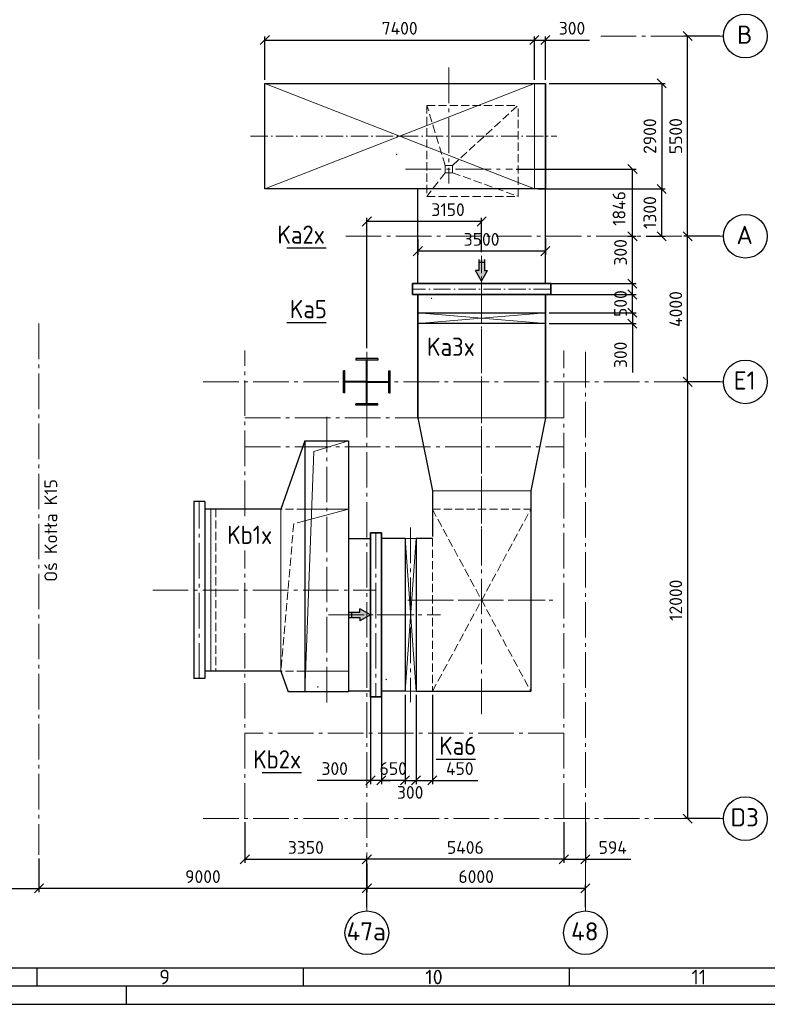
# Model space of a CAD drawing. Header units: millimetres. Extents: x 0 to 129400, y 0 to 84100.
# Tile 5 of 29: x 58968 to 79489, y 0 to 27049. Entities that reach past the tile are written whole.
import ezdxf
from ezdxf.enums import TextEntityAlignment as Align

# ---------------------------------------------------------------- set-up
doc = ezdxf.new("R2010")
doc.units = ezdxf.units.MM
doc.header["$LTSCALE"] = 100
for name, pattern in [('gen3a', [3.125, 2.25, -0.875]), ('gen7', [13.75, 9.75, -1.5, 1, -1.5]), ('gen7a', [6.875, 4.75, -0.875, 0.375, -0.875])]:
    doc.linetypes.add(name, pattern=pattern)
doc.layers.get('Defpoints').update_dxf_attribs({"color": 5, "lineweight": 50})
doc.layers.add('07', color=2, linetype='Continuous')
doc.layers.add('4', color=3, linetype='Continuous')
for name, color, linetype, lineweight in [('1', 4, 'Continuous', 0), ('3a', 3, 'gen3a', 0), ('7', 1, 'gen7', 0), ('7a', 1, 'gen7a', 0), ('AM_5', 3, 'Continuous', 25), ('AM_BOR', 7, 'Continuous', 50), ('Kompensatory', 4, 'Continuous', 25)]:
    doc.layers.add(name, color=color, linetype=linetype, lineweight=lineweight)
doc.styles.get("Standard").update_dxf_attribs({"font": 'isocpeur.ttf'})
doc.dimstyles.new('AM_DIN$0', dxfattribs={"dimtxt": 3.5, "dimasz": 2.5, "dimexe": 1, "dimexo": 1, "dimgap": 1.5, "dimtad": 1, "dimdsep": 46, "dimtxsty": 'Standard', "dimblk": 'OBLIQUE', "dimcen": 0, "dimclrd": 256, "dimclre": 256, "dimclrt": 2, "dimadec": 0, "dimazin": 2, "dimtp": 0.1, "dimtm": 0.1, "dimtfac": 0.71, "dimtmove": 0, "dimatfit": 3, "dimfxl": 0, "dimlwd": -1, "dimlwe": -1, "dimarcsym": 0})

# ---------------------------------------------------------------- blocks, each defined once
blk = doc.blocks.new('AM_A0-05A4')
blk.add_line((1289, 5), (5, 5))
at = {"layer": 'AM_BOR', "color": 1, "lineweight": 25}
for p, q in [((10, 10), (1114, 10)), ((594.5, 5), (594.5, 10)), ((667.56, 5), (667.56, 10)), ((740.62, 5), (740.62, 10)), ((619, 0), (619, 5)), ((0, 0), (1294, 0))]:
    blk.add_line(p, q, dxfattribs=at)
for s, p in [('9', (627.98, 5.5)), ('10', (701.04, 5.5)), ('11', (774.1, 5.5))]:
    blk.add_text(s, height=4, dxfattribs=at).set_placement(p)
blk = doc.blocks.new('_Oblique')
at = {"color": 0, "linetype": 'ByBlock', "lineweight": -2}
blk.add_line((-0.5, -0.5), (0.5, 0.5), dxfattribs=at)
blk = doc.blocks.new('*D236')
at = {"layer": 'AM_5', "linetype": 'ByBlock'}
for p, q in [((50497, 3862), (50497, 3083)), ((59497, 4003), (59497, 3083)), ((50497, 3183), (59497, 3183))]:
    blk.add_line(p, q, dxfattribs=at)
at = {"layer": 'Defpoints', "color": 0}
for p in [(59497, 4103), (50497, 3962), (59497, 3183)]:
    blk.add_point(p, dxfattribs=at)
at = {"layer": 'AM_5', "xscale": 250, "yscale": 250, "zscale": 250, "rotation": 180}
blk.add_blockref('_Oblique', (50497, 3183), dxfattribs=at)
at = {"layer": 'AM_5', "xscale": 250, "yscale": 250, "zscale": 250}
blk.add_blockref('_Oblique', (59497, 3183), dxfattribs=at)
at = {"layer": 'AM_5', "color": 2, "insert": (54997, 3508), "char_height": 350, "attachment_point": 5}
blk.add_mtext('9000', dxfattribs=at)
blk = doc.blocks.new('k1g')
blk.add_hatch(color=4).paths.add_polyline_path([(845, -4407), (756, -4407), (756, -4101), (604, -4101), (604, -4407), (515, -4407), (680, -4700)])
for p, q in [((-2430, -150), (-2430, 150)), ((-2430, 150), (2430, 150)), ((2430, -150), (2430, 150)), ((-2430, -150), (2430, -150)), ((-2225, -2242), (-2225, -150)), ((2225, -2242), (2225, -150)), ((-4100, -2900), (-2225, -2242)), ((2225, -2242), (2800, -2443)), ((2800, -4100), (2800, -2443)), ((-4100, -2900), (-4100, -4100)), ((-4100, -2900), (2800, -2900)), ((-4100, -4100), (2800, -4100)), ((-1420, -4100), (-1420, -4700)), ((2780, -4700), (2780, -4100)), ((-1570, -4700), (2930, -4700)), ((-1570, -5000), (-1570, -4700)), ((-1420, -4700), (2780, -4700)), ((2930, -4700), (2930, -5000)), ((2930, -5000), (-1570, -5000)), ((-1420, -5650), (-1420, -5000)), ((2780, -5650), (2780, -5000)), ((-1420, -5650), (2780, -5650))]:
    blk.add_line(p, q)
at = {"color": 4}
for p, q in [((604, -4101), (604, -4407)), ((604, -4178), (756, -4178)), ((756, -4101), (756, -4407)), ((604, -4407), (515, -4407)), ((680, -4700), (515, -4407)), ((680, -4700), (845, -4407)), ((756, -4407), (845, -4407))]:
    blk.add_line(p, q, dxfattribs=at)
at = {"layer": '1'}
for p, q in [((-2225, -321), (2225, -321)), ((2225, -2242), (-2225, -2242)), ((-3808, -3148), (2800, -2900)), ((-2225, -4100), (-2225, -2900)), ((-2225, -4100), (-1905, -2900)), ((2225, -4100), (2225, -2900)), ((-4100, -4100), (-3808, -3148))]:
    blk.add_line(p, q, dxfattribs=at)
at = {"layer": '3a'}
for p, q in [((-2225, -458), (2225, -458)), ((-2225, -2900), (-2225, -2242)), ((-1823, -2591), (2225, -2242)), ((2225, -2900), (2225, -2242)), ((-1905, -2900), (-1823, -2591))]:
    blk.add_line(p, q, dxfattribs=at)
at = {"layer": '7'}
for p, q in [((0, 1277), (0, -4860)), ((2430, 0), (-2430, 0)), ((-4763, -3500), (3204, -3500)), ((680, -5900), (680, -3500)), ((-1570, -4850), (2930, -4850))]:
    blk.add_line(p, q, dxfattribs=at)
blk = doc.blocks.new('k3g')
at = {"lineweight": 35}
for p, q in [((2840, 1750), (-550, 1750)), ((2840, -1750), (-550, -1750))]:
    blk.add_line(p, q, dxfattribs=at)
for p, q in [((-50, 1750), (-50, -1750)), ((250, -1750), (250, 1750)), ((2840, 1750), (4840, 1350)), ((6150, 1350), (6150, 1800)), ((6150, 1800), (10350, 1800)), ((10350, 1800), (10350, -1350)), ((4840, 1350), (6100, 1350)), ((2840, -1750), (4840, -1350)), ((4840, -1350), (10350, -1350))]:
    blk.add_line(p, q)
blk.add_lwpolyline([(-850, 1900), (-550, 1900), (-550, -1900), (-850, -1900)], close=True)
at = {"layer": '1'}
for p, q in [((6150, 1800), (6150, 2100)), ((6150, 2100), (10350, 2100)), ((10350, 1800), (6150, 2100)), ((6150, 1800), (10350, 2100)), ((10350, 2100), (10350, 1800)), ((-50, 1750), (250, -1750)), ((-50, -1750), (250, 1750)), ((2840, -1750), (2840, 1750)), ((4840, 1350), (4840, -1350))]:
    blk.add_line(p, q, dxfattribs=at)
at = {"layer": '3a', "color": 4}
for p, q in [((5350, 1350), (10350, -1350)), ((10350, 1350), (5350, -1350))]:
    blk.add_line(p, q, dxfattribs=at)
at = {"layer": '3a'}
for p, q in [((5350, 1350), (5350, -1350)), ((6150, 1350), (10350, 1350))]:
    blk.add_line(p, q, dxfattribs=at)
at = {"layer": '7'}
for p, q in [((8250, 2865), (8250, 1127)), ((5852, 1950), (10648, 1950)), ((7850, 1745), (7850, -1745)), ((-992, 0), (11050, 0))]:
    blk.add_line(p, q, dxfattribs=at)
blk = doc.blocks.new('*D230')
at = {"layer": 'AM_5', "linetype": 'ByBlock'}
for p, q in [((78185, 17100), (77202, 17100)), ((77302, 17100), (77302, 5100)), ((78185, 5100), (77202, 5100))]:
    blk.add_line(p, q, dxfattribs=at)
at = {"layer": 'Defpoints', "color": 0}
for p in [(78285, 17100), (77302, 5100), (78285, 5100)]:
    blk.add_point(p, dxfattribs=at)
at = {"layer": 'AM_5', "xscale": 250, "yscale": 250, "zscale": 250}
for p, rotation in [((77302, 17100), 90), ((77302, 5100), 270)]:
    blk.add_blockref('_Oblique', p, dxfattribs=dict(at, rotation=rotation))
at = {"layer": 'AM_5', "color": 2, "insert": (76977, 11100), "char_height": 350, "attachment_point": 5, "rotation": 90}
blk.add_mtext('12000', dxfattribs=at)
blk = doc.blocks.new('*D231')
at = {"layer": 'AM_5', "linetype": 'ByBlock'}
for p, q in [((73903, 5000), (73903, 3883)), ((68497, 3664), (68497, 4083)), ((73903, 3983), (68497, 3983))]:
    blk.add_line(p, q, dxfattribs=at)
at = {"layer": 'Defpoints', "color": 0}
for p in [(73903, 5100), (68497, 3983), (68497, 3564)]:
    blk.add_point(p, dxfattribs=at)
at = {"layer": 'AM_5', "xscale": 250, "yscale": 250, "zscale": 250, "rotation": 180}
blk.add_blockref('_Oblique', (68497, 3983), dxfattribs=at)
at = {"layer": 'AM_5', "xscale": 250, "yscale": 250, "zscale": 250}
blk.add_blockref('_Oblique', (73903, 3983), dxfattribs=at)
at = {"layer": 'AM_5', "color": 2, "insert": (71200, 4308), "char_height": 350, "attachment_point": 5}
blk.add_mtext('5406', dxfattribs=at)
blk = doc.blocks.new('*D232')
at = {"layer": 'AM_5', "linetype": 'ByBlock'}
for p, q in [((65147, 5000), (65147, 3883)), ((68497, 2666), (68497, 4083)), ((65147, 3983), (68497, 3983))]:
    blk.add_line(p, q, dxfattribs=at)
at = {"layer": 'Defpoints', "color": 0}
for p in [(65147, 5100), (68497, 3983), (68497, 2566)]:
    blk.add_point(p, dxfattribs=at)
at = {"layer": 'AM_5', "xscale": 250, "yscale": 250, "zscale": 250, "rotation": 180}
blk.add_blockref('_Oblique', (65147, 3983), dxfattribs=at)
at = {"layer": 'AM_5', "xscale": 250, "yscale": 250, "zscale": 250}
blk.add_blockref('_Oblique', (68497, 3983), dxfattribs=at)
at = {"layer": 'AM_5', "color": 2, "insert": (66822, 4308), "char_height": 350, "attachment_point": 5}
blk.add_mtext('3350', dxfattribs=at)
blk = doc.blocks.new('*D233')
at = {"layer": 'AM_5', "linetype": 'ByBlock'}
for p, q in [((68497, 18023), (68497, 21605)), ((71647, 21505), (68497, 21505)), ((71647, 20661), (71647, 21605))]:
    blk.add_line(p, q, dxfattribs=at)
at = {"layer": 'Defpoints', "color": 0}
for p in [(68497, 21505), (71647, 20561), (68497, 17923)]:
    blk.add_point(p, dxfattribs=at)
at = {"layer": 'AM_5', "xscale": 250, "yscale": 250, "zscale": 250, "rotation": 180}
blk.add_blockref('_Oblique', (68497, 21505), dxfattribs=at)
at = {"layer": 'AM_5', "xscale": 250, "yscale": 250, "zscale": 250}
blk.add_blockref('_Oblique', (71647, 21505), dxfattribs=at)
at = {"layer": 'AM_5', "color": 2, "insert": (70726, 21830), "char_height": 350, "attachment_point": 5}
blk.add_mtext('3150', dxfattribs=at)
blk = doc.blocks.new('*D234')
at = {"layer": 'AM_5', "linetype": 'ByBlock'}
for p, q in [((59497, 4003), (59497, 3083)), ((68497, 3862), (68497, 3083)), ((68497, 3183), (59497, 3183))]:
    blk.add_line(p, q, dxfattribs=at)
at = {"layer": 'Defpoints', "color": 0}
for p in [(59497, 4103), (68497, 3962), (59497, 3183)]:
    blk.add_point(p, dxfattribs=at)
at = {"layer": 'AM_5', "xscale": 250, "yscale": 250, "zscale": 250, "rotation": 180}
blk.add_blockref('_Oblique', (59497, 3183), dxfattribs=at)
at = {"layer": 'AM_5', "xscale": 250, "yscale": 250, "zscale": 250}
blk.add_blockref('_Oblique', (68497, 3183), dxfattribs=at)
at = {"layer": 'AM_5', "color": 2, "insert": (63997, 3508), "char_height": 350, "attachment_point": 5}
blk.add_mtext('9000', dxfattribs=at)
blk = doc.blocks.new('*D235')
at = {"layer": 'AM_5', "linetype": 'ByBlock'}
for p, q in [((69897, 21014), (69897, 20589)), ((73397, 21046), (73397, 20589)), ((73397, 20689), (69897, 20689))]:
    blk.add_line(p, q, dxfattribs=at)
at = {"layer": 'Defpoints', "color": 0}
for p in [(69897, 21114), (73397, 21146), (69897, 20689)]:
    blk.add_point(p, dxfattribs=at)
at = {"layer": 'AM_5', "xscale": 250, "yscale": 250, "zscale": 250, "rotation": 180}
blk.add_blockref('_Oblique', (69897, 20689), dxfattribs=at)
at = {"layer": 'AM_5', "xscale": 250, "yscale": 250, "zscale": 250}
blk.add_blockref('_Oblique', (73397, 20689), dxfattribs=at)
at = {"layer": 'AM_5', "color": 2, "insert": (71647, 21014), "char_height": 350, "attachment_point": 5}
blk.add_mtext('3500', dxfattribs=at)
blk = doc.blocks.new('*D289')
at = {"layer": 'AM_5', "linetype": 'ByBlock'}
for p, q in [((78185, 21100), (77202, 21100)), ((77302, 17100), (77302, 21100)), ((78185, 17100), (77202, 17100))]:
    blk.add_line(p, q, dxfattribs=at)
at = {"layer": 'Defpoints', "color": 0}
for p in [(77302, 21100), (78285, 21100), (78285, 17100)]:
    blk.add_point(p, dxfattribs=at)
at = {"layer": 'AM_5', "xscale": 250, "yscale": 250, "zscale": 250}
for p, rotation in [((77302, 21100), 90), ((77302, 17100), 270)]:
    blk.add_blockref('_Oblique', p, dxfattribs=dict(at, rotation=rotation))
at = {"layer": 'AM_5', "color": 2, "insert": (76977, 19100), "char_height": 350, "attachment_point": 5, "rotation": 90}
blk.add_mtext('4000', dxfattribs=at)
blk = doc.blocks.new('*D290')
at = {"layer": 'AM_5', "linetype": 'ByBlock'}
for p, q in [((78185, 26600), (77202, 26600)), ((77302, 21100), (77302, 26600)), ((78185, 21100), (77202, 21100))]:
    blk.add_line(p, q, dxfattribs=at)
at = {"layer": 'Defpoints', "color": 0}
for p in [(77302, 26600), (78285, 26600), (78285, 21100)]:
    blk.add_point(p, dxfattribs=at)
at = {"layer": 'AM_5', "xscale": 250, "yscale": 250, "zscale": 250}
for p, rotation in [((77302, 26600), 90), ((77302, 21100), 270)]:
    blk.add_blockref('_Oblique', p, dxfattribs=dict(at, rotation=rotation))
at = {"layer": 'AM_5', "color": 2, "insert": (76977, 23850), "char_height": 350, "attachment_point": 5, "rotation": 90}
blk.add_mtext('5500', dxfattribs=at)
blk = doc.blocks.new('*D305')
at = {"layer": 'AM_5', "linetype": 'ByBlock'}
for p, q in [((73903, 5000), (73903, 3883)), ((74497, 5000), (74497, 3883)), ((73903, 3983), (74497, 3983)), ((74497, 3983), (75747, 3983))]:
    blk.add_line(p, q, dxfattribs=at)
at = {"layer": 'Defpoints', "color": 0}
for p in [(73903, 5100), (74497, 5100), (74497, 3983)]:
    blk.add_point(p, dxfattribs=at)
at = {"layer": 'AM_5', "xscale": 250, "yscale": 250, "zscale": 250, "rotation": 180}
blk.add_blockref('_Oblique', (73903, 3983), dxfattribs=at)
at = {"layer": 'AM_5', "xscale": 250, "yscale": 250, "zscale": 250}
blk.add_blockref('_Oblique', (74497, 3983), dxfattribs=at)
at = {"layer": 'AM_5', "color": 2, "insert": (75247, 4308), "char_height": 350, "attachment_point": 5}
blk.add_mtext('594', dxfattribs=at)
blk = doc.blocks.new('*D304')
at = {"layer": 'AM_5', "linetype": 'ByBlock'}
for p, q in [((68497, 3862), (68497, 3083)), ((74497, 2666), (74497, 3283)), ((74497, 3183), (68497, 3183))]:
    blk.add_line(p, q, dxfattribs=at)
at = {"layer": 'Defpoints', "color": 0}
for p in [(68497, 3962), (68497, 3183), (74497, 2566)]:
    blk.add_point(p, dxfattribs=at)
at = {"layer": 'AM_5', "xscale": 250, "yscale": 250, "zscale": 250, "rotation": 180}
blk.add_blockref('_Oblique', (68497, 3183), dxfattribs=at)
at = {"layer": 'AM_5', "xscale": 250, "yscale": 250, "zscale": 250}
blk.add_blockref('_Oblique', (74497, 3183), dxfattribs=at)
at = {"layer": 'AM_5', "color": 2, "insert": (71497, 3508), "char_height": 350, "attachment_point": 5}
blk.add_mtext('6000', dxfattribs=at)
blk = doc.blocks.new('*D313')
at = {"layer": 'AM_5', "linetype": 'ByBlock'}
for p, q in [((73097, 25400), (73097, 26589)), ((73397, 25400), (73397, 26589)), ((73097, 26489), (73397, 26489)), ((73397, 26489), (74612, 26489))]:
    blk.add_line(p, q, dxfattribs=at)
at = {"layer": 'Defpoints', "color": 0}
for p in [(73097, 26489), (73097, 25300), (73397, 25300)]:
    blk.add_point(p, dxfattribs=at)
at = {"layer": 'AM_5', "xscale": 250, "yscale": 250, "zscale": 250, "rotation": 180}
blk.add_blockref('_Oblique', (73097, 26489), dxfattribs=at)
at = {"layer": 'AM_5', "xscale": 250, "yscale": 250, "zscale": 250}
blk.add_blockref('_Oblique', (73397, 26489), dxfattribs=at)
at = {"layer": 'AM_5', "color": 2, "insert": (74129, 26814), "char_height": 350, "attachment_point": 5}
blk.add_mtext('300', dxfattribs=at)
blk = doc.blocks.new('*D314')
at = {"layer": 'AM_5', "linetype": 'ByBlock'}
for p, q in [((65697, 25400), (65697, 26589)), ((73097, 25400), (73097, 26589)), ((65697, 26489), (73097, 26489))]:
    blk.add_line(p, q, dxfattribs=at)
at = {"layer": 'Defpoints', "color": 0}
for p in [(73097, 26489), (65697, 25300), (73097, 25300)]:
    blk.add_point(p, dxfattribs=at)
at = {"layer": 'AM_5', "xscale": 250, "yscale": 250, "zscale": 250, "rotation": 180}
blk.add_blockref('_Oblique', (65697, 26489), dxfattribs=at)
at = {"layer": 'AM_5', "xscale": 250, "yscale": 250, "zscale": 250}
blk.add_blockref('_Oblique', (73097, 26489), dxfattribs=at)
at = {"layer": 'AM_5', "color": 2, "insert": (69397, 26814), "char_height": 350, "attachment_point": 5}
blk.add_mtext('7400', dxfattribs=at)
blk = doc.blocks.new('A$C230F494C')
for p, q in [((600, 1750), (-1899, 1750)), ((-100, 100), (-1899, 1750)), ((-1899, -750), (-1899, 1750)), ((100, 100), (600, 1750)), ((600, 1750), (600, -750)), ((100, 100), (-100, 100)), ((-100, 100), (-100, -100)), ((100, -100), (100, 100)), ((-100, -100), (-1899, -750)), ((-100, -100), (100, -100)), ((100, -100), (600, -750)), ((600, -750), (-1899, -750))]:
    blk.add_line(p, q)
blk = doc.blocks.new('*D319')
at = {"layer": 'AM_5', "linetype": 'ByBlock'}
for p, q in [((73497, 25300), (76690, 25300)), ((76590, 25300), (76590, 22400)), ((73197, 22400), (76690, 22400))]:
    blk.add_line(p, q, dxfattribs=at)
at = {"layer": 'Defpoints', "color": 0}
for p in [(73397, 25300), (73097, 22400), (76590, 22400)]:
    blk.add_point(p, dxfattribs=at)
at = {"layer": 'AM_5', "xscale": 250, "yscale": 250, "zscale": 250}
for p, rotation in [((76590, 25300), 90), ((76590, 22400), 270)]:
    blk.add_blockref('_Oblique', p, dxfattribs=dict(at, rotation=rotation))
at = {"layer": 'AM_5', "color": 2, "insert": (76265, 23850), "char_height": 350, "attachment_point": 5, "rotation": 90}
blk.add_mtext('2900', dxfattribs=at)
blk = doc.blocks.new('*D317')
at = {"layer": 'AM_5', "linetype": 'ByBlock'}
for p, q in [((73197, 22400), (76690, 22400)), ((76590, 21100), (76590, 22400)), ((76165, 21100), (76690, 21100))]:
    blk.add_line(p, q, dxfattribs=at)
at = {"layer": 'Defpoints', "color": 0}
for p in [(73097, 22400), (76590, 22400), (76065, 21100)]:
    blk.add_point(p, dxfattribs=at)
at = {"layer": 'AM_5', "xscale": 250, "yscale": 250, "zscale": 250}
for p, rotation in [((76590, 22400), 90), ((76590, 21100), 270)]:
    blk.add_blockref('_Oblique', p, dxfattribs=dict(at, rotation=rotation))
at = {"layer": 'AM_5', "color": 2, "insert": (76265, 21750), "char_height": 350, "attachment_point": 5, "rotation": 90}
blk.add_mtext('1300', dxfattribs=at)
blk = doc.blocks.new('*D318')
at = {"layer": 'AM_5', "linetype": 'ByBlock'}
for p, q in [((72599, 22946), (75890, 22946)), ((75790, 21100), (75790, 22946)), ((75662, 21100), (75890, 21100))]:
    blk.add_line(p, q, dxfattribs=at)
at = {"layer": 'Defpoints', "color": 0}
for p in [(72499, 22946), (75790, 22946), (75562, 21100)]:
    blk.add_point(p, dxfattribs=at)
at = {"layer": 'AM_5', "xscale": 250, "yscale": 250, "zscale": 250}
for p, rotation in [((75790, 22946), 90), ((75790, 21100), 270)]:
    blk.add_blockref('_Oblique', p, dxfattribs=dict(at, rotation=rotation))
at = {"layer": 'AM_5', "color": 2, "insert": (75420, 21862), "char_height": 350, "attachment_point": 5, "rotation": 90}
blk.add_mtext('1846', dxfattribs=at)
blk = doc.blocks.new('*D346')
at = {"layer": 'AM_5', "linetype": 'ByBlock'}
for p, q in [((69547, 8500), (69547, 6051)), ((68897, 8350), (68897, 6051)), ((69547, 6151), (68897, 6151))]:
    blk.add_line(p, q, dxfattribs=at)
at = {"layer": 'Defpoints', "color": 0}
for p in [(68897, 8450), (69547, 8600), (68897, 6151)]:
    blk.add_point(p, dxfattribs=at)
at = {"layer": 'AM_5', "xscale": 250, "yscale": 250, "zscale": 250, "rotation": 180}
blk.add_blockref('_Oblique', (68897, 6151), dxfattribs=at)
at = {"layer": 'AM_5', "xscale": 250, "yscale": 250, "zscale": 250}
blk.add_blockref('_Oblique', (69547, 6151), dxfattribs=at)
at = {"layer": 'AM_5', "color": 2, "insert": (69222, 6476), "char_height": 350, "attachment_point": 5}
blk.add_mtext('650', dxfattribs=at)
blk = doc.blocks.new('*D347')
at = {"layer": 'AM_5', "linetype": 'ByBlock'}
for p, q in [((69547, 8500), (69547, 6051)), ((69847, 8500), (69847, 6051)), ((69547, 6151), (69297, 6151)), ((69547, 6151), (69847, 6151)), ((69847, 6151), (70097, 6151))]:
    blk.add_line(p, q, dxfattribs=at)
at = {"layer": 'Defpoints', "color": 0}
for p in [(69547, 8600), (69847, 8600), (69847, 6151)]:
    blk.add_point(p, dxfattribs=at)
at = {"layer": 'AM_5', "xscale": 250, "yscale": 250, "zscale": 250}
for p, rotation in [((69547, 6151), 359.9999999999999), ((69847, 6151), 179.9999999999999)]:
    blk.add_blockref('_Oblique', p, dxfattribs=dict(at, rotation=rotation))
at = {"layer": 'AM_5', "color": 2, "insert": (69686, 5822), "char_height": 350, "attachment_point": 5}
blk.add_mtext('300', dxfattribs=at)
blk = doc.blocks.new('*D348')
at = {"layer": 'AM_5', "linetype": 'ByBlock'}
for p, q in [((69847, 8500), (69847, 6051)), ((70297, 8500), (70297, 6051)), ((69847, 6151), (70297, 6151)), ((70297, 6151), (71547, 6151))]:
    blk.add_line(p, q, dxfattribs=at)
at = {"layer": 'Defpoints', "color": 0}
for p in [(69847, 8600), (70297, 8600), (69847, 6151)]:
    blk.add_point(p, dxfattribs=at)
at = {"layer": 'AM_5', "xscale": 250, "yscale": 250, "zscale": 250, "rotation": 180}
blk.add_blockref('_Oblique', (69847, 6151), dxfattribs=at)
at = {"layer": 'AM_5', "xscale": 250, "yscale": 250, "zscale": 250}
blk.add_blockref('_Oblique', (70297, 6151), dxfattribs=at)
at = {"layer": 'AM_5', "color": 2, "insert": (71047, 6476), "char_height": 350, "attachment_point": 5}
blk.add_mtext('450', dxfattribs=at)
blk = doc.blocks.new('*D349')
at = {"layer": 'AM_5', "linetype": 'ByBlock'}
for p, q in [((68597, 8500), (68597, 6051)), ((68897, 8500), (68897, 6051)), ((68597, 6151), (67132, 6151)), ((68897, 6151), (68597, 6151)), ((68897, 6151), (69147, 6151))]:
    blk.add_line(p, q, dxfattribs=at)
at = {"layer": 'Defpoints', "color": 0}
for p in [(68597, 8600), (68897, 8600), (68597, 6151)]:
    blk.add_point(p, dxfattribs=at)
at = {"layer": 'AM_5', "xscale": 250, "yscale": 250, "zscale": 250}
blk.add_blockref('_Oblique', (68597, 6151), dxfattribs=at)
at = {"layer": 'AM_5', "xscale": 250, "yscale": 250, "zscale": 250, "rotation": 180}
blk.add_blockref('_Oblique', (68897, 6151), dxfattribs=at)
at = {"layer": 'AM_5', "color": 2, "insert": (67614, 6476), "char_height": 350, "attachment_point": 5}
blk.add_mtext('300', dxfattribs=at)
blk = doc.blocks.new('*D351')
at = {"layer": 'AM_5', "linetype": 'ByBlock'}
for p, q in [((73497, 19000), (75885, 19000)), ((75785, 19000), (75785, 18700)), ((73497, 18700), (75885, 18700)), ((75785, 18700), (75785, 17360))]:
    blk.add_line(p, q, dxfattribs=at)
at = {"layer": 'Defpoints', "color": 0}
for p in [(73397, 19000), (75785, 19000), (73397, 18700)]:
    blk.add_point(p, dxfattribs=at)
at = {"layer": 'AM_5', "xscale": 250, "yscale": 250, "zscale": 250}
for p, rotation in [((75785, 19000), 90), ((75785, 18700), 270)]:
    blk.add_blockref('_Oblique', p, dxfattribs=dict(at, rotation=rotation))
at = {"layer": 'AM_5', "color": 2, "insert": (75460, 17843), "char_height": 350, "attachment_point": 5, "rotation": 90}
blk.add_mtext('300', dxfattribs=at)
blk = doc.blocks.new('*D352')
at = {"layer": 'AM_5', "linetype": 'ByBlock'}
for p, q in [((75785, 19500), (75785, 19750)), ((73647, 19500), (75885, 19500)), ((75785, 19000), (75785, 19500)), ((73497, 19000), (75885, 19000)), ((75785, 19000), (75785, 18750))]:
    blk.add_line(p, q, dxfattribs=at)
at = {"layer": 'Defpoints', "color": 0}
for p in [(73547, 19500), (75785, 19500), (73397, 19000)]:
    blk.add_point(p, dxfattribs=at)
at = {"layer": 'AM_5', "xscale": 250, "yscale": 250, "zscale": 250}
for p, rotation in [((75785, 19500), 270), ((75785, 19000), 90)]:
    blk.add_blockref('_Oblique', p, dxfattribs=dict(at, rotation=rotation))
at = {"layer": 'AM_5', "color": 2, "insert": (75460, 19250), "char_height": 350, "attachment_point": 5, "rotation": 90}
blk.add_mtext('500', dxfattribs=at)
blk = doc.blocks.new('*D353')
at = {"layer": 'AM_5', "linetype": 'ByBlock'}
for p, q in [((75785, 19800), (75785, 21140)), ((73497, 19800), (75885, 19800)), ((75785, 19500), (75785, 19800)), ((73497, 19500), (75885, 19500))]:
    blk.add_line(p, q, dxfattribs=at)
at = {"layer": 'Defpoints', "color": 0}
for p in [(73397, 19800), (73397, 19500), (75785, 19500)]:
    blk.add_point(p, dxfattribs=at)
at = {"layer": 'AM_5', "xscale": 250, "yscale": 250, "zscale": 250}
for p, rotation in [((75785, 19800), 90), ((75785, 19500), 270)]:
    blk.add_blockref('_Oblique', p, dxfattribs=dict(at, rotation=rotation))
at = {"layer": 'AM_5', "color": 2, "insert": (75460, 20658), "char_height": 350, "attachment_point": 5, "rotation": 90}
blk.add_mtext('300', dxfattribs=at)

msp = doc.modelspace()

# ---------------------------------------------------------------- hatches: boundary and pattern name
msp.add_hatch(color=4).paths.add_polyline_path([(71811.48, 20156.01), (71722.64, 20156.01), (71722.64, 20461.99), (71571.31, 20461.99), (71571.31, 20156.01), (71482.47, 20156.01), (71646.98, 19863.2)])

# ---------------------------------------------------------------- linework, layer by layer
for p, q in [((73396.97, 19800.3), (73396.97, 25300.3)), ((69896.97, 19800.3), (69896.97, 22400.3))]:
    msp.add_line(p, q)
at = {"color": 3}
for p, q in [((66299.67, 20779.46), (67376.71, 20779.46)), ((66299.67, 18733.57), (67376.71, 18733.57)), ((70397.68, 6737.49), (71474.73, 6737.49)), ((66699.14, 6363.12), (65622.09, 6363.12))]:
    msp.add_line(p, q, dxfattribs=at)
at = {"color": 4}
for p, q in [((71571.31, 20461.99), (71571.31, 20156.01)), ((71571.31, 20384.99), (71722.64, 20384.99)), ((71722.64, 20461.99), (71722.64, 20156.01)), ((71571.31, 20156.01), (71482.47, 20156.01)), ((71646.98, 19863.2), (71482.47, 20156.01)), ((71646.98, 19863.2), (71811.48, 20156.01)), ((71722.64, 20156.01), (71811.48, 20156.01)), ((68796.97, 17740.3), (68196.97, 17740.3)), ((68196.97, 17740.3), (68196.97, 17700.3)), ((68796.97, 17700.3), (68196.97, 17700.3)), ((68484.97, 16500.3), (68484.97, 17700.3)), ((68508.97, 16500.3), (68508.97, 17700.3)), ((68796.97, 17740.3), (68796.97, 17700.3)), ((67896.97, 17400.3), (67856.97, 17400.3)), ((67856.97, 16800.3), (67856.97, 17400.3)), ((67896.97, 16800.3), (67896.97, 17400.3)), ((69096.97, 17400.3), (69136.97, 17400.3)), ((69096.97, 16800.3), (69096.97, 17400.3)), ((69136.97, 16800.3), (69136.97, 17400.3)), ((68484.97, 17112.3), (67896.97, 17112.3)), ((68484.97, 17088.3), (67896.97, 17088.3)), ((68508.97, 17112.3), (69096.97, 17112.3)), ((68508.97, 17088.3), (69096.97, 17088.3)), ((67896.97, 16800.3), (67856.97, 16800.3)), ((69096.97, 16800.3), (69136.97, 16800.3)), ((68796.97, 16500.3), (68196.97, 16500.3)), ((68196.97, 16460.3), (68196.97, 16500.3)), ((68796.97, 16460.3), (68796.97, 16500.3)), ((68796.97, 16460.3), (68196.97, 16460.3))]:
    msp.add_line(p, q, dxfattribs=at)
msp.add_lwpolyline([(73396.97, 25300.3), (73396.97, 22400.3), (65696.97, 22400.3), (65696.97, 25300.3)], close=True)
for centre in [(78885.09, 26600.3), (78885.09, 21100.3), (78885.09, 17100.3), (78885.09, 5100.3), (68496.97, 1966.21), (74496.97, 1966.21)]:
    msp.add_circle(centre, 600)
at = {"layer": '07', "color": 3}
for points in [[(69300.23, 23371.64, 0, 50, 0), (69311.9, 23349.53, 50, 0, 0), (69323.56, 23327.41, 0, 0, 0), (67376.71, 20779.46, 0, 0, 0)], [(70258.87, 19416.56, 0, 50, 0), (70270.53, 19394.44, 50, 0, 0), (70282.19, 19372.33, 0, 0, 0), (67376.71, 18733.57, 0, 0, 0)], [(69016.82, 8945.45, 0, 50, 0), (69028.49, 8923.34, 50, 0, 0), (69040.15, 8901.23, 0, 0, 0), (70397.68, 6737.49, 0, 0, 0)], [(67165.77, 8742.45, 0, 50, 0), (67154.1, 8720.34, 50, 0, 0), (67142.44, 8698.22, 0, 0, 0), (66699.14, 6363.12, 0, 0, 0)]]:
    msp.add_lwpolyline(points, format="xyseb", dxfattribs=at)
at = {"layer": '1'}
for p, q in [((73096.97, 25300.3), (65696.97, 22400.3)), ((65696.97, 25300.3), (73096.97, 22400.3)), ((73096.97, 22400.3), (73096.97, 25300.3))]:
    msp.add_line(p, q, dxfattribs=at)
at = {"layer": '7'}
for p, q in [((74917.88, 26600.3), (78285.09, 26600.3)), ((70746.97, 25732.02), (70746.97, 22550.16)), ((69558.53, 22946.3), (72499.25, 22946.3)), ((67917.05, 21100.3), (78285.09, 21100.3)), ((59496.97, 18702.25), (59496.97, 4103)), ((65146.97, 13412.13), (65146.97, 17960.96)), ((68496.97, 17922.58), (68496.97, 2566.21)), ((73902.97, 5100.3), (73902.97, 17960.96)), ((74496.97, 17922.58), (74496.97, 2566.21)), ((64004.03, 17100.3), (78285.09, 17100.3)), ((65146.97, 16110.3), (73902.97, 16110.3)), ((65146.97, 15310.3), (73902.97, 15310.3)), ((65146.97, 5100.3), (65146.97, 12464.43)), ((69624.2, 11100.3), (73669.75, 11100.3)), ((73902.97, 7450.3), (65146.97, 7450.3)), ((64004.03, 5100.3), (78285.09, 5100.3))]:
    msp.add_line(p, q, dxfattribs=at)
at = {"layer": '7a'}
for p, q in [((65307.18, 23850.3), (73714.23, 23850.3)), ((71646.97, 20560.81), (71646.97, 12056.06)), ((73546.97, 19650.3), (69746.97, 19650.3))]:
    msp.add_line(p, q, dxfattribs=at)
at = {"layer": 'Kompensatory'}
for points in [[(73546.97, 19800.3), (73546.97, 19500.3), (69746.97, 19500.3), (69746.97, 19800.3)], [(68896.97, 12950.3), (68896.97, 8450.3), (68596.97, 8450.3), (68596.97, 12950.3)]]:
    msp.add_lwpolyline(points, close=True, dxfattribs=at)

# ---------------------------------------------------------------- block references
at = {"lineweight": 0, "xscale": 100, "yscale": 100, "zscale": 100}
msp.add_blockref('AM_A0-05A4', (0, 0), dxfattribs=at)
at = {"xscale": -1, "rotation": 90}
for name, p in [('k3g', (71646.97, 18950.3)), ('k1g', (63896.97, 11380.3))]:
    msp.add_blockref(name, p, dxfattribs=at)
at = {"layer": '3a', "xscale": -1}
msp.add_blockref('A$C230F494C', (70746.97, 22946.3), dxfattribs=at)

# ---------------------------------------------------------------- texts
at = {"layer": '07', "color": 7}
for s, p in [('B', (78867.61, 26387.4)), ('A', (78867.61, 20887.4)), ('E1', (78867.61, 16887.4)), ('D3', (78867.61, 4887.4)), ('47a', (68479.5, 1753.32)), ('48', (74479.5, 1753.32))]:
    msp.add_text(s, height=500, dxfattribs=at).set_placement(p, align=Align.CENTER)
at = {"layer": '07', "color": 2}
msp.add_text('Oś Kotła K15', height=350, rotation=90, dxfattribs=at).set_placement((60101.85, 11605.67), align=Align.BOTTOM_LEFT)
at = {"layer": '4', "color": 6, "width": 0.9}
for s, p in [('Ka2x', (66040.48, 20744.47)), ('Ka5', (66381.46, 18698.58)), ('Ka3x', (70147.86, 17663.85)), ('Kb1x', (64662.31, 12496.32)), ('Ka6', (70479.48, 6702.51)), ('Kb2x', (65375.19, 6330.46))]:
    msp.add_text(s, height=500, dxfattribs=at).set_placement(p, align=Align.BOTTOM_LEFT)

# ---------------------------------------------------------------- dimensions: what is measured, and where the dimension line sits
at = {"layer": 'AM_5'}
for base, p1, p2, angle, override, picture, middle in [((73096.97, 26488.51), (65696.97, 25300.3), (73096.97, 25300.3), 180, {"dimscale": 100, "dimdec": 0, "dimtp": 3, "dimtm": 0, "dimarcsym": 1}, '*D314', (69396.97, 26813.51)), ((77301.66, 26600.3), (78285.09, 21100.3), (78285.09, 26600.3), 90, {"dimscale": 100, "dimdec": 0, "dimtp": 3, "dimtm": 0, "dimtix": 1, "dimarcsym": 1}, '*D290', (76976.66, 23850.3)), ((76589.5, 22400.3), (73396.97, 25300.3), (73096.97, 22400.3), 270, {"dimscale": 100, "dimdec": 0, "dimtp": 3, "dimtm": 0, "dimarcsym": 1}, '*D319', (76264.5, 23850.3)), ((76589.5, 22400.3), (76065.49, 21100.3), (73096.97, 22400.3), 90, {"dimscale": 100, "dimdec": 0, "dimtp": 3, "dimtm": 0, "dimarcsym": 1}, '*D317', (76264.5, 21750.3)), ((69896.97, 20688.95), (73396.97, 21145.8), (69896.97, 21114.48), 180, {"dimscale": 100, "dimdec": 0, "dimtp": 3, "dimtm": 0, "dimarcsym": 1}, '*D235', (71646.97, 21013.95)), ((77301.66, 21100.3), (78285.09, 17100.3), (78285.09, 21100.3), 90, {"dimscale": 100, "dimdec": 0, "dimtp": 3, "dimtm": 0, "dimtix": 1, "dimarcsym": 1}, '*D289', (76976.66, 19100.3)), ((75785.17, 19500.3), (73396.97, 19000.3), (73546.97, 19500.3), 90, {"dimscale": 100, "dimdec": 0, "dimtp": 3, "dimtm": 0, "dimtix": 1, "dimarcsym": 1}, '*D352', (75460.17, 19250.3)), ((77301.66, 5100.3), (78285.09, 17100.3), (78285.09, 5100.3), 270, {"dimscale": 100, "dimdec": 0, "dimtp": 3, "dimtm": 0, "dimarcsym": 1}, '*D230', (76976.66, 11100.3)), ((68496.97, 3983.16), (65146.97, 5100.3), (68496.97, 2566.21), 180, {"dimscale": 100, "dimdec": 0, "dimtp": 3, "dimtm": 0, "dimarcsym": 1}, '*D232', (66821.97, 4308.16)), ((68496.97, 3983.16), (73902.97, 5100.3), (68496.97, 3564.44), 180, {"dimscale": 100, "dimdec": 0, "dimtp": 3, "dimtm": 0, "dimarcsym": 1}, '*D231', (71199.97, 4308.16)), ((59496.97, 3183.16), (68496.97, 3962.09), (59496.97, 4103), 180, {"dimscale": 100, "dimdec": 0, "dimtp": 3, "dimtm": 0, "dimarcsym": 1}, '*D234', (63996.97, 3508.16))]:
    dim = msp.add_linear_dim(base=base, p1=p1, p2=p2, angle=angle, dimstyle='AM_DIN$0', override=override, dxfattribs=at)
    dim.commit()
    dim.dimension.update_dxf_attribs({"geometry": picture, "text_midpoint": middle})
for base, p1, p2, angle, override, picture, middle in [((73096.97, 26488.51), (73396.97, 25300.3), (73096.97, 25300.3), 180, {"dimscale": 100, "dimdec": 0, "dimtp": 3, "dimtm": 0, "dimarcsym": 1}, '*D313', (74129.47, 26488.51)), ((75789.5, 22946.3), (75562.04, 21100.3), (72499.25, 22946.3), 90, {"dimscale": 100, "dimdec": 0, "dimtp": 3, "dimtm": 0, "dimtmove": 2, "dimarcsym": 1}, '*D318', (75420.03, 21862.05)), ((68496.97, 21505.02), (71646.97, 20560.81), (68496.97, 17922.58), 180, {"dimscale": 100, "dimdec": 0, "dimtp": 3, "dimtm": 0, "dimarcsym": 1}, '*D233', (70726.5, 21505.02)), ((75785.17, 19500.3), (73396.97, 19800.3), (73396.97, 19500.3), 270, {"dimscale": 100, "dimdec": 0, "dimtp": 3, "dimtm": 0, "dimtix": 1, "dimarcsym": 1}, '*D353', (75785.17, 20657.8)), ((75785.17, 19000.3), (73396.97, 18700.3), (73396.97, 19000.3), 90, {"dimscale": 100, "dimdec": 0, "dimtp": 3, "dimtm": 0, "dimtix": 1, "dimarcsym": 1}, '*D351', (75785.17, 17842.8)), ((68596.97, 6151.48), (68896.97, 8600.3), (68596.97, 8600.3), 0, {"dimscale": 100, "dimdec": 0, "dimtp": 3, "dimtm": 0, "dimarcsym": 1}, '*D349', (67614.47, 6151.48)), ((68896.97, 6151.48), (69546.97, 8600.3), (68896.97, 8450.3), 0, {"dimscale": 100, "dimdec": 0, "dimtp": 3, "dimtm": 0, "dimarcsym": 1}, '*D346', (69221.97, 6151.48)), ((69846.97, 6151.48), (69546.97, 8600.3), (69846.97, 8600.3), 180, {"dimscale": 100, "dimdec": 0, "dimtp": 3, "dimtm": 0, "dimtmove": 2, "dimarcsym": 1}, '*D347', (69686.26, 5821.89)), ((69846.97, 6151.48), (70296.97, 8600.3), (69846.97, 8600.3), 0, {"dimscale": 100, "dimdec": 0, "dimtp": 3, "dimtm": 0, "dimarcsym": 1}, '*D348', (71046.97, 6151.48))]:
    dim = msp.add_linear_dim(base=base, p1=p1, p2=p2, angle=angle, dimstyle='AM_DIN$0', override=override, dxfattribs=at)
    dim.commit()
    dim.dimension.update_dxf_attribs({"geometry": picture, "text_midpoint": middle, "dimtype": 160})
for base, p1, p2, picture, middle in [((74496.97, 3983.16), (73902.97, 5100.3), (74496.97, 5100.3), '*D305', (75246.97, 4308.16)), ((59496.97, 3183.16), (50496.97, 3962.09), (59496.97, 4103), '*D236', (54996.97, 3508.16)), ((68496.97, 3183.16), (74496.97, 2566.21), (68496.97, 3962.19), '*D304', (71496.97, 3508.16))]:
    dim = msp.add_linear_dim(base=base, p1=p1, p2=p2, dimstyle='AM_DIN$0', override={"dimscale": 100, "dimdec": 0, "dimtp": 3, "dimtm": 0, "dimarcsym": 1}, dxfattribs=at)
    dim.commit()
    dim.dimension.update_dxf_attribs({"geometry": picture, "text_midpoint": middle})

doc.saveas('drawing.dxf')
